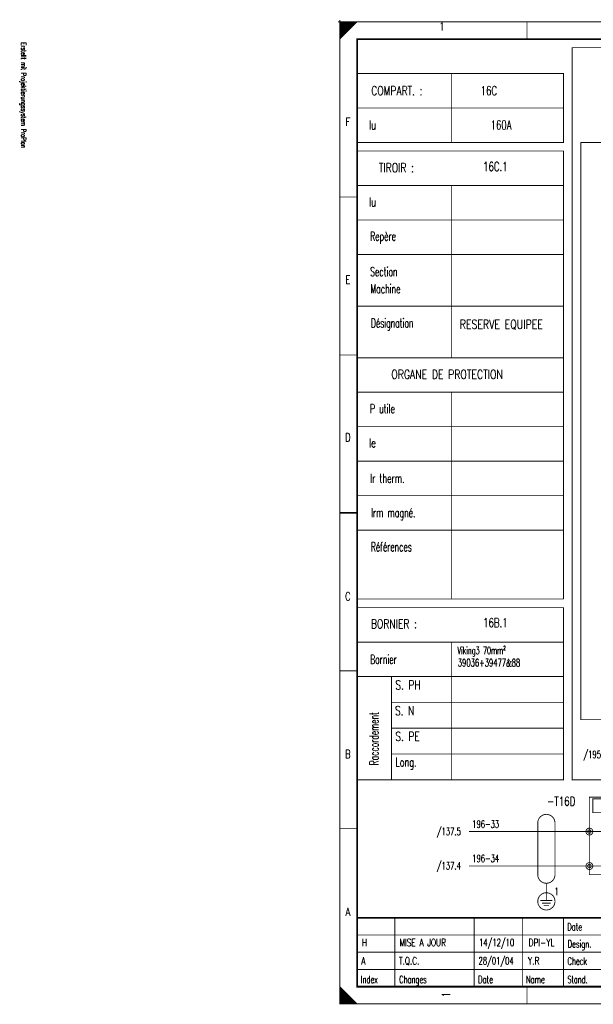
# Model space of a CAD drawing. Header units: centimetres. Extents: x 0 to 491, y -1040 to 69.
# Tile 60 of 181: x 191 to 207, y -760 to -731. Entities that reach past the tile are written whole.
import ezdxf
from ezdxf.enums import TextEntityAlignment as Align

# ---------------------------------------------------------------- set-up
doc = ezdxf.new("R2010")
doc.units = ezdxf.units.CM
doc.header["$MEASUREMENT"] = 0
doc.linetypes.add('GESTRICHELT', pattern=[3.75, 3, -0.75])
doc.layers.get('0').update_dxf_attribs({"color": 9, "linetype": 'CONTINUOUS'})
doc.layers.add('TEXTE', color=3, linetype='CONTINUOUS')
doc.styles.get("Standard").update_dxf_attribs({"font": 'romans.shx', "bigfont": 'TXT.shx'})

msp = doc.modelspace()

# ---------------------------------------------------------------- linework, layer by layer
at = {"color": 0}
for points, const_width in [([(199.95, -731.5), (200.05, -731.5)], 0.025), ([(199.95, -731.5), (200.05, -731.5)], 0.025), ([(199.95, -731.5), (200.05, -731.5)], 0.025), ([(199.95, -731.5), (200.05, -731.5)], 0.025), ([(199.95, -731.5), (200.05, -731.5)], 0.025), ([(199.95, -731.5), (200.05, -731.5)], 0.025), ([(199.95, -731.5), (200.05, -731.5)], 0.025), ([(199.95, -731.5), (200.05, -731.5)], 0.025), ([(199.95, -731.5), (200.05, -731.5)], 0.025), ([(199.95, -731.5), (200.05, -731.5)], 0.025), ([(199.95, -731.5), (200.05, -731.5)], 0.025), ([(199.95, -731.5), (200.05, -731.5)], 0.025), ([(199.95, -731.5), (200.05, -731.5)], 0.025), ([(199.95, -731.5), (200.05, -731.5)], 0.025), ([(199.95, -731.5), (200.05, -731.5)], 0.025), ([(199.95, -731.5), (200.05, -731.5)], 0.025), ([(199.95, -731.5), (200.05, -731.5)], 0.025), ([(200, -731.45), (200, -731.55)], 0.025), ([(200, -731.45), (200, -731.55)], 0.025), ([(200, -731.45), (200, -731.55)], 0.025), ([(200, -731.45), (200, -731.55)], 0.025), ([(200, -731.45), (200, -731.55)], 0.025), ([(200, -731.45), (200, -731.55)], 0.025), ([(200, -731.45), (200, -731.55)], 0.025), ([(200, -731.45), (200, -731.55)], 0.025), ([(200, -731.45), (200, -731.55)], 0.025), ([(200, -731.45), (200, -731.55)], 0.025), ([(200, -731.45), (200, -731.55)], 0.025), ([(200, -731.45), (200, -731.55)], 0.025), ([(200, -731.45), (200, -731.55)], 0.025), ([(200, -731.45), (200, -731.55)], 0.025), ([(200, -731.45), (200, -731.55)], 0.025), ([(200, -731.45), (200, -731.55)], 0.025), ([(200, -731.45), (200, -731.55)], 0.025), ([(205.438, -731.5), (205.438, -732)], 0.025), ([(203.25, -733), (203.25, -735)], 0.025), ([(200.5, -734), (206.5, -734)], 0.025), ([(200.5, -736.25), (206.5, -736.25)], 0.025), ([(203.25, -736.25), (203.25, -741.25)], 0.025), ([(200, -736.583), (200.5, -736.583)], 0.025), ([(200.5, -737.25), (206.5, -737.25)], 0.025), ([(200.5, -738.25), (206.5, -738.25)], 0.025), ([(200.5, -739.75), (206.5, -739.75)], 0.025), ([(200, -741.167), (200.5, -741.167)], 0.025), ([(200.5, -741.25), (206.5, -741.25)], 0.025), ([(200.5, -742.25), (206.5, -742.25)], 0.025), ([(203.25, -742.25), (203.25, -748.25)], 0.025), ([(200.5, -743.25), (206.5, -743.25)], 0.025), ([(200.5, -744.25), (206.5, -744.25)], 0.025), ([(200.5, -745.25), (206.5, -745.25)], 0.025), ([(200.5, -745.75), (200, -745.75)], 0.05), ([(200, -745.75), (200.5, -745.75)], 0.025), ([(200.5, -746.25), (206.5, -746.25)], 0.025), ([(200.5, -748.25), (206.5, -748.25)], 0.025), ([(203.25, -749.5), (203.25, -753.5)], 0.025), ([(206.5, -749.5), (206.5, -750.25)], 0.025), ([(200, -750.333), (200.5, -750.333)], 0.025), ([(200.5, -750.5), (206.5, -750.5)], 0.025), ([(201.5, -750.5), (201.5, -753.5)], 0.025), ([(201.5, -751.25), (206.5, -751.25)], 0.025), ([(201.5, -752), (206.5, -752)], 0.025), ([(201.5, -752.75), (206.5, -752.75)], 0.025), ([(200, -754.917), (200.5, -754.917)], 0.025), ([(206, -756.85), (206, -757)], 0.025), ([(205.825, -757), (206.175, -757)], 0.025), ([(205.875, -757.075), (206.125, -757.075)], 0.025), ([(205.925, -757.15), (206.075, -757.15)], 0.025), ([(240, -757.5), (200.5, -757.5)], 0.05), ([(201.6, -759.5), (201.6, -757.5)], 0.025), ([(203.9, -759.5), (203.9, -757.5)], 0.025), ([(205.3, -759.5), (205.3, -757.5)], 0.025), ([(206.5, -757.5), (206.5, -759.5)], 0.025), ([(200.5, -758), (210, -758)], 0.025), ([(200.5, -758.5), (210, -758.5)], 0.025), ([(200.5, -759), (222, -759)], 0.025), ([(205.438, -760), (205.438, -759.5)], 0.025), ([(200.475, -760), (200.475, -759.975)], 0.025)]:
    msp.add_lwpolyline(points, dxfattribs=dict(at, const_width=const_width))
at = {"color": 0, "const_width": 0.025, "flags": 128}
for points in [[(200, -745.75), (200, -731.5), (240.5, -731.5), (240.5, -760), (200, -760), (200, -745.75)], [(200, -731.5), (200.5, -731.5), (200, -732), (200, -731.5)], [(200.025, -731.5), (200.025, -731.975), (200.05, -731.95), (200.05, -731.5), (200.075, -731.5), (200.075, -731.925), (200.1, -731.9), (200.1, -731.5), (200.125, -731.5), (200.125, -731.875), (200.15, -731.85), (200.15, -731.5), (200.175, -731.5), (200.175, -731.825), (200.2, -731.8)], [(200.2, -731.8), (200.2, -731.5), (200.225, -731.5), (200.225, -731.775), (200.25, -731.75), (200.25, -731.5), (200.275, -731.5), (200.275, -731.725), (200.3, -731.7), (200.3, -731.5), (200.325, -731.5), (200.325, -731.675), (200.35, -731.65), (200.35, -731.5), (200.375, -731.5)], [(200.375, -731.5), (200.375, -731.625), (200.4, -731.6), (200.4, -731.5), (200.425, -731.5), (200.425, -731.575), (200.45, -731.55), (200.45, -731.5), (200.475, -731.5), (200.475, -731.525)], [(200.5, -733), (206.5, -733), (206.5, -735), (200.5, -735)], [(200.5, -735.25), (206.5, -735.25), (206.5, -748.25)], [(200.5, -748.5), (206.5, -748.5), (206.5, -749.5), (200.5, -749.5)], [(206.5, -750.25), (206.5, -753.5), (200.5, -753.5)], [(207.35, -754.25), (207.35, -754.05), (208.15, -754.05), (208.15, -754.45), (207.35, -754.45), (207.35, -754.25)], [(207.25, -755), (203.75, -755)], [(208.625, -755.125), (208.625, -755), (207.25, -755)], [(207.25, -756), (203.75, -756)], [(208.625, -755.875), (208.625, -756), (207.25, -756)], [(206, -757), (206, -756.5)], [(200, -759.5), (200, -760), (200.5, -760), (200, -759.5), (200.025, -759.525), (200.025, -760), (200.05, -760), (200.05, -759.55), (200.075, -759.575), (200.075, -760), (200.1, -760), (200.1, -759.6), (200.125, -759.625), (200.125, -760), (200.15, -760)], [(200.15, -760), (200.15, -759.65), (200.175, -759.675), (200.175, -760), (200.2, -760), (200.2, -759.7), (200.225, -759.725), (200.225, -760), (200.25, -760), (200.25, -759.75), (200.275, -759.775), (200.275, -760), (200.3, -760), (200.3, -759.8), (200.325, -759.825)], [(200.325, -759.825), (200.325, -760), (200.35, -760), (200.35, -759.85), (200.375, -759.875), (200.375, -760), (200.4, -760), (200.4, -759.9), (200.425, -759.925), (200.425, -760), (200.45, -760), (200.45, -759.95), (200.475, -759.975)]]:
    msp.add_lwpolyline(points, dxfattribs=at)
at = {"color": 0, "flags": 128}
for points, const_width in [([(200, -731.5), (240.5, -731.5), (240.5, -760), (200, -760)], 0.025), ([(200.5, -732), (240, -732), (240, -759.5), (200.5, -759.5)], 0.05), ([(200.5, -732), (240, -732), (240, -759.5), (200.5, -759.5)], 0.025)]:
    msp.add_lwpolyline(points, close=True, dxfattribs=dict(at, const_width=const_width))
at = {"color": 0, "linetype": 'GESTRICHELT', "const_width": 0.025, "flags": 128}
for points in [[(206.75, -732.25), (235, -732.25), (235, -757.25), (212.5, -757.25), (212.5, -753.5), (206.75, -753.5), (206.75, -732.25)], [(207, -735), (215, -735), (215, -732.5), (233.75, -732.5), (233.75, -737.5)], [(233.75, -740.75), (233.75, -757), (215, -757), (215, -751.75), (207, -751.75), (207, -735)]]:
    msp.add_lwpolyline(points, dxfattribs=at)
msp.add_lwpolyline([(207.25, -754), (211, -754), (211, -756.25), (207.25, -756.25)], close=True, dxfattribs=at)
for points in [[(206.25, -754.75, 1), (205.75, -754.75, 1)], [(205.75, -756.25, 1), (206.25, -756.25, 1)]]:
    msp.add_lwpolyline(points, format="xyb", dxfattribs=at)
at = {"color": 0, "linetype": 'GESTRICHELT', "const_width": 0.025}
for points in [[(205.75, -754.75), (205.75, -756.25)], [(206.25, -754.75), (206.25, -756.25)]]:
    msp.add_lwpolyline(points, dxfattribs=at)
at = {"color": 0, "const_width": 0.025, "flags": 128}
for points in [[(207.35, -755, 1), (207.15, -755, 1)], [(207.3, -755, 1), (207.2, -755, 1)], [(207.35, -756, 1), (207.15, -756, 1)], [(207.3, -756, 1), (207.2, -756, 1)], [(206.25, -757.025, 1), (205.75, -757.025, 1)]]:
    msp.add_lwpolyline(points, format="xyb", close=True, dxfattribs=at)

# ---------------------------------------------------------------- texts
at = {"color": 0}
for s, width, p in [('1', 0.672, (202.965, -731.514)), ('F', 0.76, (200.233, -734.283)), ('E', 0.76, (200.233, -738.861)), ('D', 0.76, (200.233, -743.439)), ('C', 0.76, (200.233, -748.053)), ('B', 0.76, (200.233, -752.632)), ('A', 0.76, (200.233, -757.21))]:
    msp.add_text(s, height=0.238, dxfattribs=dict(at, width=width)).set_placement(p, align=Align.TOP_CENTER)
for s, height, rotation, width, p in [('Erstellt mit Projektierungssystem ProPlan', 0.14288, 270, 0.622634, (190.702, -732.094)), ('Raccordement', 0.26194, 90, 0.613333, (201.204, -753.076))]:
    msp.add_text(s, height=height, rotation=rotation, dxfattribs=dict(at, width=width)).set_placement(p, align=Align.BOTTOM_LEFT)
for s, height, width, p in [('COMPART. :', 0.2619, 0.7408, (200.912, -733.367)), ('16C', 0.2619, 0.701333, (204.089, -733.367)), ('Iu', 0.2619, 0.68, (200.847, -734.361)), ('160A', 0.2619, 0.694, (204.381, -734.361)), ('TIROIR :', 0.2619, 0.744, (201.135, -735.603)), ('16C.1', 0.2619, 0.701333, (204.16, -735.567)), ('Iu', 0.2619, 0.68, (200.847, -736.597)), ('Repère', 0.2619, 0.626667, (200.878, -737.59)), ('Section', 0.2619, 0.622857, (200.881, -738.62)), ('Machine', 0.2619, 0.622857, (200.887, -739.117)), ('Désignation', 0.26194, 0.614545, (200.905, -740.11)), ('RESERVE EQUIPEE', 0.26194, 0.76, (203.483, -740.146)), ('ORGANE DE PROTECTION', 0.26194, 0.7536, (201.497, -741.601)), ('P utile', 0.2619, 0.636571, (200.874, -742.595)), ('Ie', 0.2619, 0.68, (200.847, -743.589)), ('Ir therm.', 0.2619, 0.639111, (200.884, -744.618)), ('Irm magné.', 0.2619, 0.632, (200.907, -745.612)), ('Références', 0.2619, 0.616, (200.901, -746.605)), ('BORNIER :', 0.2619, 0.745778, (200.901, -748.841)), ('16B.1', 0.2619, 0.701333, (204.16, -748.806)), ('Viking3 70mm²', 0.21431, 0.643692, (203.418, -749.636)), ('Bornier', 0.2619, 0.622857, (200.878, -749.871)), ('39036+39477&88', 0.21431, 0.675429, (203.428, -749.991)), ('S. PH', 0.2619, 0.7344, (201.615, -750.616)), ('S. N', 0.2619, 0.728, (201.606, -751.361)), ('S. PE', 0.2619, 0.7344, (201.615, -752.107)), ('Long.', 0.2619, 0.6512, (201.615, -752.852)), ('196-33', 0.2143, 0.676, (203.846, -754.676)), ('196-34', 0.2143, 0.676, (203.846, -755.67)), ('1', 0.214, 0.672, (206.236, -756.628)), ('Date', 0.2143, 0.64, (206.605, -757.658)), ('Design.', 0.2143, 0.636571, (206.619, -758.154)), ('Check', 0.2143, 0.632, (206.612, -758.651)), ('Index', 0.2143, 0.632, (200.609, -759.184)), ('Changes', 0.2143, 0.622857, (201.726, -759.184)), ('Date', 0.2143, 0.64, (204.015, -759.184)), ('Name', 0.2143, 0.64, (205.404, -759.184)), ('Stand.', 0.2143, 0.642667, (206.612, -759.184))]:
    msp.add_text(s, height=height, dxfattribs=dict(at, width=width)).set_placement(p, align=Align.TOP_LEFT)
for s, height, width, p in [('/195.3', 0.2143, 0.68, (207.775, -752.653)), ('-T16D', 0.2619, 0.712, (206.844, -753.988)), ('/137.5', 0.2143, 0.68, (203.516, -754.889)), ('/137.4', 0.2143, 0.68, (203.516, -755.883))]:
    msp.add_text(s, height=height, dxfattribs=dict(at, width=width)).set_placement(p, align=Align.TOP_RIGHT)
for s, height, width, p in [('A', 0.214, 0.76, (200.621, -758.921)), ('T.Q.C.', 0.2143, 0.728, (201.716, -758.921)), ('28/01/04', 0.2143, 0.678, (204.029, -758.921)), ('Y.R', 0.2143, 0.738667, (205.467, -758.921))]:
    msp.add_text(s, height=height, dxfattribs=dict(at, width=width)).set_placement(p, align=Align.BOTTOM_LEFT)
at = {"color": 0, "width": 0.672}
msp.add_text('1', height=0.238, rotation=90, dxfattribs=at).set_placement((202.965, -759.73), align=Align.TOP_CENTER)
at = {"layer": 'TEXTE'}
for s, height, width, p in [('14/12/10', 0.2143, 0.678, (204.044, -758.393)), ('H', 0.214, 0.76, (200.636, -758.393)), ('MISE A JOUR', 0.21431, 0.728, (201.731, -758.393)), ('DPI-YL', 0.2143, 0.738667, (205.481, -758.393))]:
    msp.add_text(s, height=height, dxfattribs=dict(at, width=width)).set_placement(p, align=Align.BOTTOM_LEFT)

doc.saveas('drawing.dxf')
